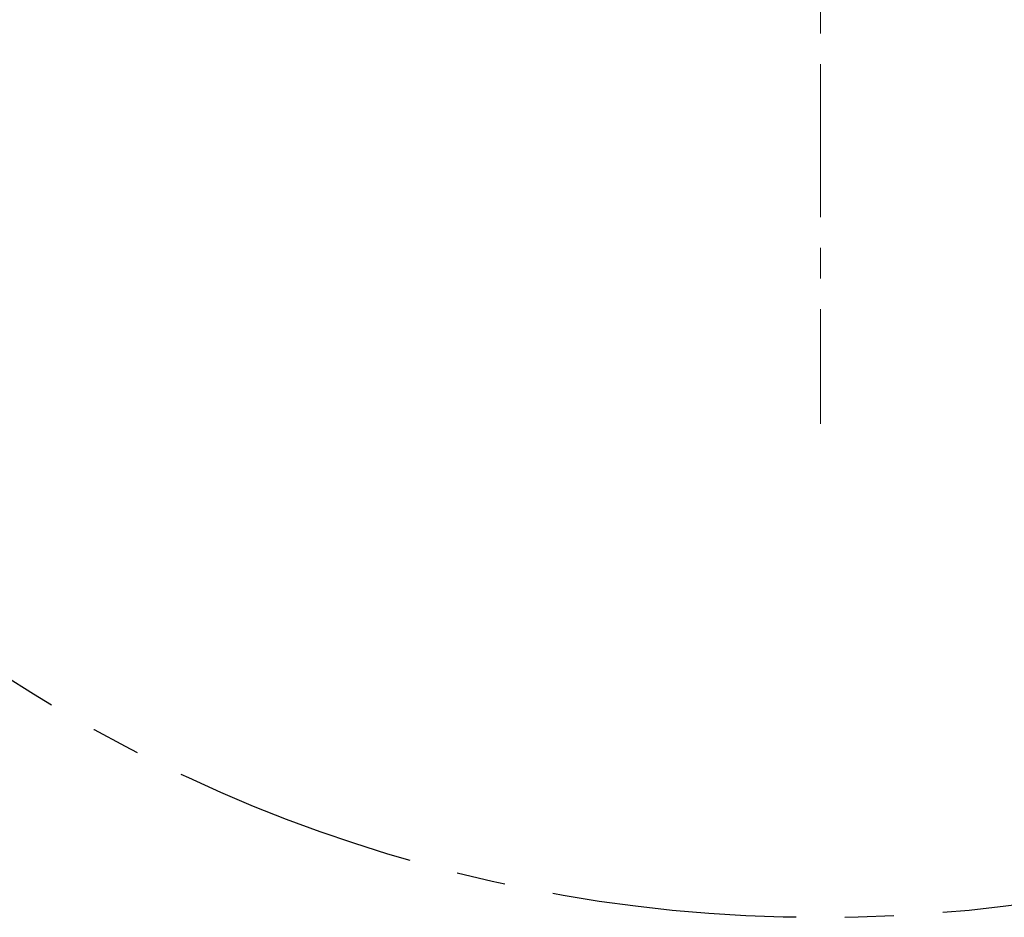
# Model space of a CAD drawing. Header units: millimetres. Extents: x -55 to 731, y 0 to 297.
# Tile 15 of 20: x 263 to 314, y 113 to 159. Entities that reach past the tile are written whole.
import ezdxf

# ---------------------------------------------------------------- set-up
doc = ezdxf.new("R2010")
doc.units = ezdxf.units.MM
doc.linetypes.add('CENTERX2', pattern=[20.32, 12.7, -2.54, 2.54, -2.54])
doc.layers.add('中心线层', color=6, linetype='CENTERX2', lineweight=25)
doc.layers.add('标注层', color=150, linetype='Continuous')
doc.styles.add('SLDTEXTSTYLE0', font='仿宋_GB2312')
doc.dimstyles.new('SLDDIMSTYLE1', dxfattribs={"dimtxt": 3.5, "dimasz": 4, "dimexe": 0, "dimexo": 0.0625, "dimgap": 0.875, "dimtad": 0, "dimtih": 1, "dimtoh": 1, "dimlfac": 8, "dimrnd": 1e-09, "dimzin": 12, "dimdsep": 46, "dimtxsty": 'SLDTEXTSTYLE0', "dimsah": 1, "dimcen": 0, "dimadec": 0, "dimazin": 3, "dimtfac": 1, "dimtdec": 3, "dimtofl": 0, "dimtmove": 0, "dimatfit": 3, "dimfxl": 0, "dimfrac": 2, "dimtolj": 1, "dimtzin": 12, "dimarcsym": 0})

# ---------------------------------------------------------------- blocks, each defined once
blk = doc.blocks.new('_D_3')
at = {"layer": '标注层'}
for p, q in [((359.978, 245.254), (374.01, 259.229)), ((374.01, 259.229), (387.027, 259.229))]:
    blk.add_line(p, q, dxfattribs=at)
blk.add_solid([(359.978, 245.254), (363.165, 247.723), (362.459, 248.431)], dxfattribs=at)
at = {"layer": '标注层', "char_height": 3.5, "attachment_point": 1, "style": 'SLDTEXTSTYLE0'}
for s, insert in [('%%c', (375.01, 263.74)), ('1244', (378.88, 263.74))]:
    blk.add_mtext(s, dxfattribs=dict(at, insert=insert))

msp = doc.modelspace()

# ---------------------------------------------------------------- linework, layer by layer
at = {"layer": '中心线层', "linetype": 'CENTERX2', "lineweight": 18, "ltscale": 0.625}
msp.add_line((304.8859, 258.4913), (304.8859, 138.2367), dxfattribs=at)
at = {"layer": '中心线层', "linetype": 'CENTERX2'}
msp.add_arc((304.8859, 190.3912), 77.75, 95, 85, dxfattribs=at)

# ---------------------------------------------------------------- dimensions: what is measured, and where the dimension line sits
at = {"layer": '标注层'}
dim = msp.add_diameter_dim_2p(p1=(249.7942, 135.5281), p2=(359.9777, 245.2544), dimstyle='SLDDIMSTYLE1', dxfattribs=at)
dim.commit()
dim.dimension.update_dxf_attribs({"geometry": '_D_3', "text_midpoint": (381.0188, 261.5523), "dimtype": 163})

doc.saveas('drawing.dxf')
